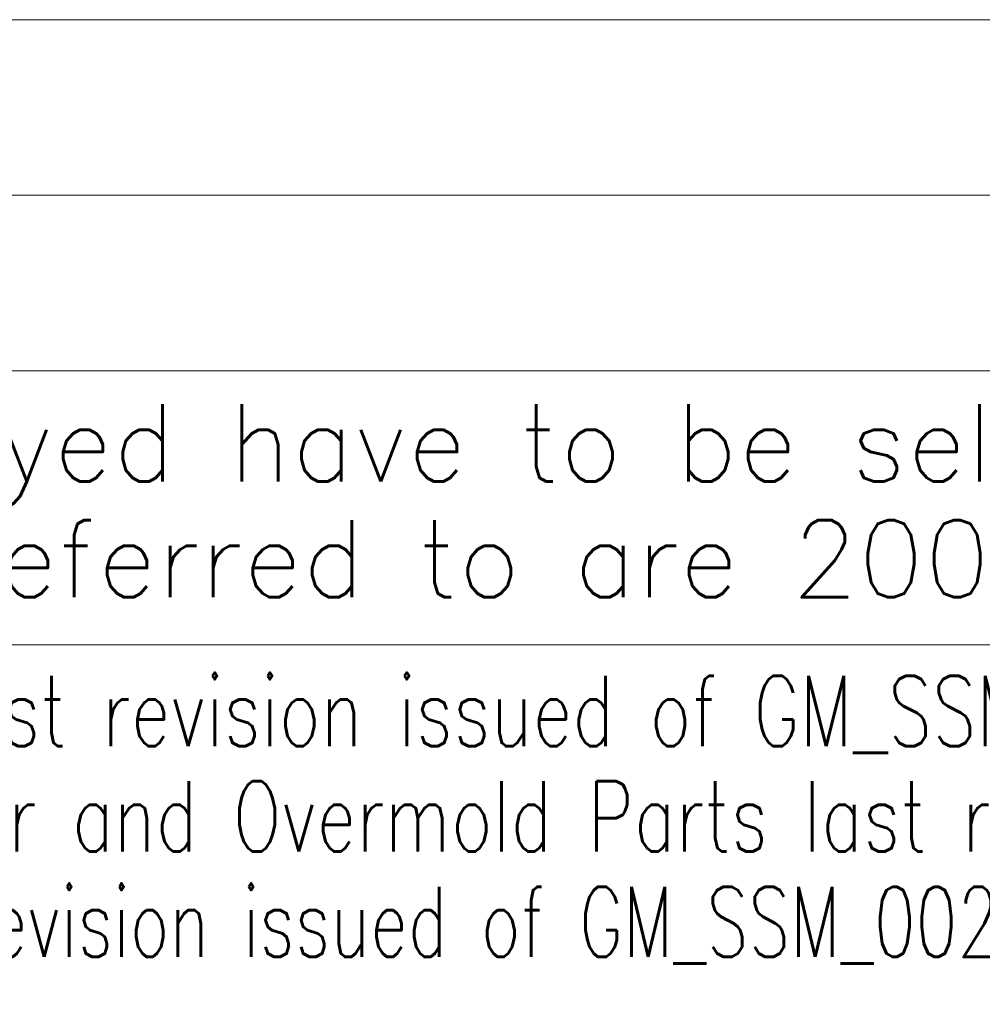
# Model space of a CAD drawing. Header units: millimetres. Extents: x 0 to 589, y 0 to 415.
# Tile 45 of 72: x 442 to 470, y 48 to 76. Entities that reach past the tile are written whole.
import ezdxf

# ---------------------------------------------------------------- set-up
doc = ezdxf.new("R2010")
doc.units = ezdxf.units.MM
doc.layers.add('1', color=7, linetype='Continuous', true_color=0xffffff)
doc.styles.add('blockfont', font='simplex.shx')

# ---------------------------------------------------------------- blocks, each defined once
blk = doc.blocks.new('TabularNote1')
at = {"layer": '1', "color": 7, "linetype": 'Continuous', "lineweight": 18}
for p, q in [((40, 5), (140, 5)), ((40, 0), (140, 0))]:
    blk.add_line(p, q, dxfattribs=at)

msp = doc.modelspace()

# ---------------------------------------------------------------- linework, layer by layer
at = {"layer": '1', "color": 4, "linetype": 'Continuous', "lineweight": 18}
for p, q in [((399, 70.794), (589, 70.794)), ((399, 58), (589, 58))]:
    msp.add_line(p, q, dxfattribs=at)
at = {"layer": '1', "color": 3, "linetype": 'Continuous', "lineweight": 18}
msp.add_line((399, 65.794), (589, 65.794), dxfattribs=at)

# ---------------------------------------------------------------- block references
at = {"layer": '1', "color": 172, "linetype": 'Continuous', "lineweight": 18}
msp.add_blockref('TabularNote1', (399, 70.794), dxfattribs=at)

# ---------------------------------------------------------------- texts
at = {"layer": '1', "color": 3, "linetype": 'Continuous', "lineweight": 13, "attachment_point": 7, "line_spacing_factor": 0.903614, "style": 'blockfont'}
for s, insert, char_height in [('\\W0.9988;All materials employed have to be selected among RoHS compliant materials:', (413.003, 61.917), 2.2), ('\\W0.9983;the EC directives to be referred to are 2002/95/EC and correlated subsequent ones.', (404.203, 58.617), 2.2), ('\\W0.7331;For Metal Parts last revision issued of GM_SSM_010_SPM. Unless otherwise specified, surfaces shall be category ', (423.606, 54.444), 2), ('\\W0.7316;For Plastic, Rubber and Overmold Parts last revision issued of GM_SSM_004_SPP. Unless otherwise specified, surfaces shall be category', (423.606, 51.444), 2), ('\\W0.6940;For Package last revision issued of GM_SSM_002_SPS and GM_SSM_007_SPI.', (423.606, 48.444), 2)]:
    msp.add_mtext(s, dxfattribs=dict(at, insert=insert, char_height=char_height))

doc.saveas('drawing.dxf')
